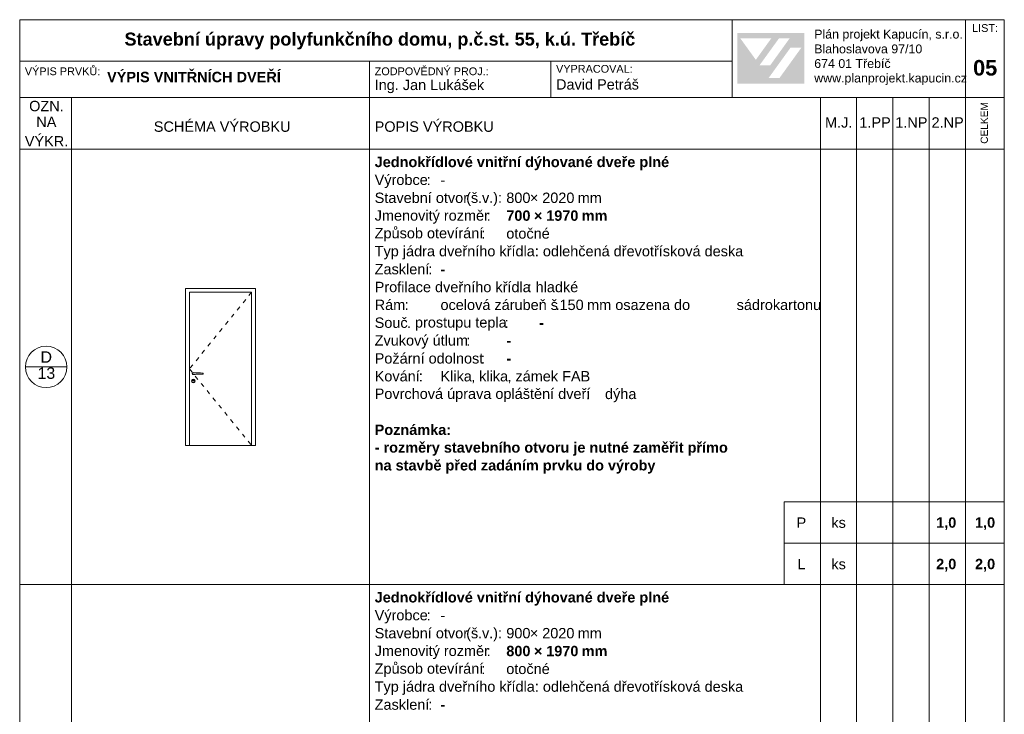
# Model space of a CAD drawing. Header units: millimetres. Extents: x 15381 to 191117, y -190522 to 367005.
# Tile 67 of 71: x 151117 to 170117, y 280902 to 294304. Entities that reach past the tile are written whole.
import ezdxf

# ---------------------------------------------------------------- set-up
doc = ezdxf.new("R2010")
doc.units = ezdxf.units.MM
doc.header["$MEASUREMENT"] = 0
doc.linetypes.add('Astupňová_čárkovaná', pattern=[180, 80, -100])
doc.styles.add('GENEROVANÝ_STYL_1', font='txt')
doc.styles.add('GENEROVANÝ_STYL_2', font='txt')

msp = doc.modelspace()

# ---------------------------------------------------------------- hatches: boundary and pattern name
at = {"linetype": 'Continuous', "lineweight": 13}
h = msp.add_hatch(color=7, dxfattribs=at)
h.paths.add_polyline_path([(164965.1, 293072.5), (166255.5, 293072.5), (166255.5, 294046), (164965.1, 294046)])
h.paths.add_polyline_path([(165024.4, 293943), (165619.5, 293942), (165322.2, 293530.8)], flags=0)
h.paths.add_polyline_path([(165394.9, 293426.1), (165768.7, 293943.6), (165974.3, 293943.6), (165600.4, 293425)], flags=0)
h.paths.add_polyline_path([(165781.2, 293182.3), (165571.6, 293182.3), (165994.1, 293767.9), (166203.6, 293767.9)], flags=0)

# ---------------------------------------------------------------- linework, layer by layer
at = {"color": 7, "linetype": 'Continuous', "lineweight": 20}
for p, q in [((170117.4, 294304.5), (151117.4, 294304.5)), ((151117.4, 294304.5), (151117.4, 266604.5)), ((164867.4, 292804.5), (164867.4, 294304.5)), ((169367.4, 294304.5), (169367.4, 292804.5)), ((170117.4, 266604.5), (170117.4, 294304.5)), ((164867.4, 293504.5), (151117.4, 293504.5)), ((157867.4, 293504.5), (157867.4, 292804.5)), ((161367.4, 293504.5), (161367.4, 292804.5)), ((170117.4, 292804.5), (151117.4, 292804.5)), ((152117.4, 292804.5), (152117.4, 291804.5)), ((157867.4, 292804.5), (157867.4, 291804.5)), ((166567.4, 292804.5), (166567.4, 291804.5)), ((167267.4, 292804.5), (167267.4, 291804.5)), ((167967.4, 292804.5), (167967.4, 291804.5)), ((168667.4, 292804.5), (168667.4, 291804.5)), ((169367.4, 292804.5), (169367.4, 291804.5)), ((167867.4, 291804.5), (151117.4, 291804.5)), ((152117.4, 291804.5), (152117.4, 283404.5)), ((157867.4, 291804.5), (157867.4, 266604.5)), ((166567.4, 291804.5), (166567.4, 266604.5)), ((167267.4, 291804.5), (167267.4, 266604.5)), ((170117.4, 291804.5), (167867.4, 291804.5)), ((167967.4, 291804.5), (167967.4, 266604.5)), ((168667.4, 291804.5), (168667.4, 266604.5)), ((169367.4, 291804.5), (169367.4, 266604.5)), ((155667.4, 289119.5), (154317.4, 289119.5)), ((154317.4, 289119.5), (154317.4, 286089.5)), ((155592.4, 289044.5), (154392.4, 289044.5)), ((154392.4, 289044.5), (154392.4, 286089.5)), ((155592.4, 286089.5), (155592.4, 289044.5)), ((155667.4, 286089.5), (155667.4, 289119.5)), ((152028, 287604.5), (151228, 287604.5)), ((154447.9, 287476.2), (154450.5, 287486)), ((154450.5, 287466.5), (154447.9, 287476.2)), ((154449.4, 287476.2), (154451.8, 287485.2)), ((154451.8, 287467.2), (154449.4, 287476.2)), ((154450.5, 287486), (154457.7, 287493.1)), ((154451.8, 287485.2), (154458.4, 287491.8)), ((154452.4, 287476.2), (154454.4, 287483.7)), ((154454.4, 287468.7), (154452.4, 287476.2)), ((154454.4, 287483.7), (154459.9, 287489.2)), ((154457.7, 287493.1), (154467.4, 287495.7)), ((154458.4, 287491.8), (154467.4, 287494.2)), ((154459.9, 287489.2), (154467.4, 287491.2)), ((154467.4, 287495.7), (154477.2, 287493.1)), ((154467.4, 287494.2), (154476.4, 287491.8)), ((154467.4, 287491.2), (154504.9, 287491.2)), ((154476.4, 287491.8), (154477, 287491.2)), ((154477.2, 287493.1), (154479, 287491.2)), ((154504.9, 287491.2), (154525, 287490.7)), ((154525, 287490.7), (154565.1, 287489.5)), ((154565.1, 287489.5), (154604.7, 287488.3)), ((154604.7, 287488.3), (154643.5, 287487.1)), ((154643.5, 287487.1), (154655.6, 287486.7)), ((154655.5, 287486.7), (154655.6, 287486.7)), ((154655.6, 287486.7), (154655.6, 287465.7)), ((154434.4, 287333.7), (154438.8, 287350.2)), ((154438.8, 287317.2), (154434.4, 287333.7)), ((154437.4, 287333.7), (154441.4, 287348.7)), ((154441.4, 287318.7), (154437.4, 287333.7)), ((154438.8, 287350.2), (154450.9, 287362.3)), ((154450.9, 287305.2), (154438.8, 287317.2)), ((154441.4, 287348.7), (154452.4, 287359.7)), ((154452.4, 287307.8), (154441.4, 287318.7)), ((154457.7, 287459.4), (154450.5, 287466.5)), ((154450.9, 287362.3), (154467.4, 287366.7)), ((154467.4, 287300.7), (154450.9, 287305.2)), ((154458.4, 287460.7), (154451.8, 287467.2)), ((154452.4, 287359.7), (154467.4, 287363.7)), ((154467.4, 287303.7), (154452.4, 287307.8)), ((154459.9, 287463.3), (154454.4, 287468.7)), ((154455.4, 287347.2), (154457, 287353.2)), ((154457, 287341.2), (154455.4, 287347.2)), ((154456.9, 287347.2), (154458.3, 287352.5)), ((154458.3, 287342), (154456.9, 287347.2)), ((154457, 287353.2), (154461.4, 287357.6)), ((154461.4, 287336.9), (154457, 287341.2)), ((154467.4, 287456.7), (154457.7, 287459.4)), ((154458.3, 287352.5), (154462.2, 287356.3)), ((154462.2, 287338.1), (154458.3, 287342)), ((154467.4, 287458.2), (154458.4, 287460.7)), ((154467.4, 287461.2), (154459.9, 287463.3)), ((154461.4, 287357.6), (154467.4, 287359.2)), ((154467.4, 287335.2), (154461.4, 287336.9)), ((154462.2, 287356.3), (154467.4, 287357.7)), ((154467.4, 287336.7), (154462.2, 287338.1)), ((154504.9, 287461.2), (154467.4, 287461.2)), ((154476.4, 287460.7), (154467.4, 287458.2)), ((154477.2, 287459.4), (154467.4, 287456.7)), ((154467.4, 287366.7), (154483.9, 287362.3)), ((154467.4, 287363.7), (154482.4, 287359.7)), ((154467.4, 287359.2), (154473.4, 287357.6)), ((154467.4, 287357.7), (154472.7, 287356.3)), ((154472.7, 287338.1), (154467.4, 287336.7)), ((154473.4, 287336.9), (154467.4, 287335.2)), ((154482.4, 287307.8), (154467.4, 287303.7)), ((154483.9, 287305.2), (154467.4, 287300.7)), ((154472.7, 287356.3), (154476.5, 287352.5)), ((154476.5, 287342), (154472.7, 287338.1)), ((154473.4, 287357.6), (154477.8, 287353.2)), ((154477.8, 287341.2), (154473.4, 287336.9)), ((154477, 287461.2), (154476.4, 287460.7)), ((154476.5, 287352.5), (154477.9, 287347.2)), ((154477.9, 287347.2), (154476.5, 287342)), ((154479, 287461.2), (154477.2, 287459.4)), ((154477.8, 287353.2), (154479.4, 287347.2)), ((154479.4, 287347.2), (154477.8, 287341.2)), ((154482.4, 287359.7), (154493.4, 287348.7)), ((154493.4, 287318.7), (154482.4, 287307.8)), ((154483.9, 287362.3), (154496, 287350.2)), ((154496, 287317.2), (154483.9, 287305.2)), ((154493.4, 287348.7), (154497.4, 287333.7)), ((154497.4, 287333.7), (154493.4, 287318.7)), ((154496, 287350.2), (154500.4, 287333.7)), ((154500.4, 287333.7), (154496, 287317.2)), ((154525, 287461.8), (154504.9, 287461.2)), ((154565.1, 287463), (154525, 287461.8)), ((154604.7, 287464.2), (154565.1, 287463)), ((154643.5, 287465.4), (154604.7, 287464.2)), ((154655.6, 287465.7), (154643.5, 287465.4)), ((154655.5, 287465.7), (154655.6, 287465.7)), ((154317.4, 286089.5), (155667.4, 286089.5)), ((165867.4, 285004.5), (165867.4, 283404.5)), ((170117.4, 285004.5), (165867.4, 285004.5)), ((170117.4, 284204.5), (165867.4, 284204.5)), ((170117.4, 283404.5), (151117.4, 283404.5)), ((152117.4, 283404.5), (152117.4, 275004.5))]:
    msp.add_line(p, q, dxfattribs=at)
at = {"color": 7, "linetype": 'Astupňová_čárkovaná', "lineweight": 20}
for p, q in [((155592.4, 289044.5), (154392.4, 287567)), ((154392.4, 287567), (155592.4, 286089.5))]:
    msp.add_line(p, q, dxfattribs=at)
at = {"color": 7, "linetype": 'Continuous', "lineweight": 20}
msp.add_circle((151628, 287604.5), 400, dxfattribs=at)

# ---------------------------------------------------------------- texts
at = {"color": 7, "linetype": 'Continuous', "lineweight": 20, "attachment_point": 7}
for s, insert, char_height, style in [('\\A1;{\\pql;\\fArial|b0|i0|c238|p38;LIST:}', (169495.5, 294066.5), 150, 'GENEROVANÝ_STYL_1'), ('\\A1;{\\pql;\\fArial|b1|i0|c238|p38;Stavební úpravy polyfunkčního domu, p.č.st. 55, k.ú. Třebíč}', (153139.9, 293730.1), 250, 'GENEROVANÝ_STYL_2'), ('\\A1;{\\pql;\\fArial|b0|i0|c238|p38;Plán projekt Kapucín, s.r.o.}', (166449.6, 293889.1), 171, 'GENEROVANÝ_STYL_1'), ('\\A1;{\\pql;\\fArial|b0|i0|c238|p38;Blahoslavova 97/10}', (166449.6, 293653.1), 171, 'GENEROVANÝ_STYL_1'), ('\\A1;{\\pql;\\fArial|b0|i0|c238|p38;674 01 Třebíč}', (166449.6, 293370.7), 171, 'GENEROVANÝ_STYL_1'), ('\\A1;{\\pql;\\fArial|b0|i0|c238|p38;VÝPIS PRVKŮ:}', (151216.5, 293231.8), 150, 'GENEROVANÝ_STYL_1'), ('\\A1;{\\pql;\\fArial|b1|i0|c238|p38;VÝPIS VNITŘNÍCH DVEŘÍ}', (152803.3, 293095.6), 200, 'GENEROVANÝ_STYL_2'), ('\\A1;{\\pql;\\fArial|b0|i0|c238|p38;ZODPOVĚDNÝ PROJ.:}', (157967.4, 293231.8), 150, 'GENEROVANÝ_STYL_1'), ('\\A1;{\\pql;\\fArial|b0|i0|c238|p38;VYPRACOVAL:}', (161467.4, 293279.2), 150, 'GENEROVANÝ_STYL_1'), ('\\A1;{\\pql;\\fArial|b1|i0|c238|p38;05}', (169514.7, 293222.4), 300, 'GENEROVANÝ_STYL_2'), ('\\A1;{\\pql;\\fArial|b0|i0|c238|p38;David Petráš}', (161467.4, 292953), 200, 'GENEROVANÝ_STYL_1'), ('\\A1;{\\pql;\\fArial|b0|i0|c238|p38;www.planprojekt.kapucin.cz}', (166449.6, 293041.9), 171, 'GENEROVANÝ_STYL_1'), ('\\A1;{\\pql;\\fArial|b0|i0|c238|p38;Ing. Jan Lukášek}', (157967.4, 292886.3), 200, 'GENEROVANÝ_STYL_1'), ('\\A1;{\\pql;\\fArial|b0|i0|c238|p38;OZN.}', (151299.7, 292535.8), 200, 'GENEROVANÝ_STYL_1'), ('\\A1;{\\pql;\\fArial|b0|i0|c238|p38;NA}', (151437.8, 292233.4), 200, 'GENEROVANÝ_STYL_1'), ('\\A1;{\\pql;\\fArial|b0|i0|c238|p38;M.J.}', (166657.7, 292218.4), 200, 'GENEROVANÝ_STYL_1'), ('\\A1;{\\pql;\\fArial|b0|i0|c238|p38;1.PP}', (167320.3, 292221.6), 200, 'GENEROVANÝ_STYL_1'), ('\\A1;{\\pql;\\fArial|b0|i0|c238|p38;1.NP}', (168012.9, 292221.6), 200, 'GENEROVANÝ_STYL_1'), ('\\A1;{\\pql;\\fArial|b0|i0|c238|p38;2.NP}', (168712.9, 292221.6), 200, 'GENEROVANÝ_STYL_1'), ('\\A1;{\\pql;\\fArial|b0|i0|c238|p38;SCHÉMA VÝROBKU}', (153705.1, 292138.5), 200, 'GENEROVANÝ_STYL_1'), ('\\A1;{\\pql;\\fArial|b0|i0|c238|p38;POPIS VÝROBKU}', (157967.4, 292138.5), 200, 'GENEROVANÝ_STYL_1'), ('\\A1;{\\pql;\\fArial|b0|i0|c238|p38;VÝKR.}', (151216.5, 291859), 200, 'GENEROVANÝ_STYL_1'), ('\\A1;{\\pql;\\fArial|b1|i0|c238|p38;Jednokřídlové vnitřní dýhované dveře plné}', (157967.4, 291399.6), 200, 'GENEROVANÝ_STYL_2'), ('\\A1;{\\pql;\\fArial|b0|i0|c238|p38;Výrobce}', (157967.4, 291055.4), 200, 'GENEROVANÝ_STYL_1'), ('\\A1;{\\pql;\\fArial|b0|i0|c238|p38;:}', (158971.3, 291113), 200, 'GENEROVANÝ_STYL_1'), ('\\A1;{\\pql;\\fArial|b0|i0|c238|p38;^I}', (159048.1, 291113), 200, 'GENEROVANÝ_STYL_1'), ('\\A1;{\\pql;\\fArial|b0|i0|c238|p38;-}', (159237.4, 291113), 200, 'GENEROVANÝ_STYL_1'), ('\\A1;{\\pql;\\fArial|b0|i0|c238|p38;^I}', (159328.8, 291113), 200, 'GENEROVANÝ_STYL_1'), ('\\A1;{\\pql;\\fArial|b0|i0|c238|p38;^I}', (159872.4, 291113), 200, 'GENEROVANÝ_STYL_1'), ('\\A1;{\\pql;\\fArial|b0|i0|c238|p38;Stavební otvor}', (157967.4, 290765.4), 200, 'GENEROVANÝ_STYL_1'), ('\\A1;{\\pql;\\fArial|b0|i0|c238|p38;(}', (159733.8, 290711), 200, 'GENEROVANÝ_STYL_1'), ('\\A1;{\\pql;\\fArial|b0|i0|c238|p38;š}', (159825.2, 290765.6), 200, 'GENEROVANÝ_STYL_1'), ('\\A1;{\\pql;\\fArial|b0|i0|c238|p38;v}', (160039.2, 290768.7), 200, 'GENEROVANÝ_STYL_1'), ('\\A1;{\\pql;\\fArial|b0|i0|c238|p38;.):}', (160176.3, 290711), 200, 'GENEROVANÝ_STYL_1'), ('\\A1;{\\pql;\\fArial|b0|i0|c238|p38;800}', (160507.4, 290765.4), 200, 'GENEROVANÝ_STYL_1'), ('\\A1;{\\pql;\\fArial|b0|i0|c238|p38;× }', (160962.7, 290768.7), 200, 'GENEROVANÝ_STYL_1'), ('\\A1;{\\pql;\\fArial|b0|i0|c238|p38;2020}', (161200.4, 290765.4), 200, 'GENEROVANÝ_STYL_1'), ('\\A1;{\\pql;\\fArial|b0|i0|c238|p38; mm}', (161807.5, 290768.7), 200, 'GENEROVANÝ_STYL_1'), ('\\A1;{\\pql;\\fArial|b0|i0|c238|p38;.}', (159962.4, 290768.7), 200, 'GENEROVANÝ_STYL_1'), ('\\A1;{\\pql;\\fArial|b1|i0|c238|p38; }', (160421.3, 290700.2), 200, 'GENEROVANÝ_STYL_2'), ('\\A1;{\\pql;\\fArial|b1|i0|c238|p38;^I}', (160498.1, 290768.7), 200, 'GENEROVANÝ_STYL_2'), ('\\A1;{\\pql;\\fArial|b0|i0|c238|p38;Jmenovitý rozměr}', (157967.4, 290366.8), 200, 'GENEROVANÝ_STYL_1'), ('\\A1;{\\pql;\\fArial|b0|i0|c238|p38;:}', (160128.8, 290424.4), 200, 'GENEROVANÝ_STYL_1'), ('\\A1;{\\pql;\\fArial|b1|i0|c238|p38;700}', (160507.4, 290421.1), 200, 'GENEROVANÝ_STYL_2'), ('\\A1;{\\pql;\\fArial|b1|i0|c238|p38; × }', (160962.7, 290424.4), 200, 'GENEROVANÝ_STYL_2'), ('\\A1;{\\pql;\\fArial|b1|i0|c238|p38;1970}', (161277.2, 290421), 200, 'GENEROVANÝ_STYL_2'), ('\\A1;{\\pql;\\fArial|b1|i0|c238|p38; mm}', (161884.3, 290424.4), 200, 'GENEROVANÝ_STYL_2'), ('\\A1;{\\pql;\\fArial|b0|i0|c238|p38;^I}', (160205.6, 290424.4), 200, 'GENEROVANÝ_STYL_1'), ('\\A1;{\\pql;\\fArial|b0|i0|c238|p38;Způsob otevírání}', (157967.4, 290025.7), 200, 'GENEROVANÝ_STYL_1'), ('\\A1;{\\pql;\\fArial|b0|i0|c238|p38;:}', (160022.7, 290080.1), 200, 'GENEROVANÝ_STYL_1'), ('\\A1;{\\pql;\\fArial|b0|i0|c238|p38;otočné}', (160507.4, 290077), 200, 'GENEROVANÝ_STYL_1'), ('\\A1;{\\pql;\\fArial|b0|i0|c238|p38;^I}', (160099.5, 290080.1), 200, 'GENEROVANÝ_STYL_1'), ('\\A1;{\\pql;\\fArial|b0|i0|c238|p38;Typ jádra dveřního křídla: odlehčená dřevotřísková deska}', (157967.4, 289678.2), 200, 'GENEROVANÝ_STYL_1'), ('\\A1;{\\pql;\\fArial|b0|i0|c238|p38;Zasklení}', (157967.4, 289388.3), 200, 'GENEROVANÝ_STYL_1'), ('\\A1;{\\pql;\\fArial|b0|i0|c238|p38;:}', (159002.4, 289391.5), 200, 'GENEROVANÝ_STYL_1'), ('\\A1;{\\pql;\\fArial|b1|i0|c238|p38;^I}', (159156, 289391.5), 200, 'GENEROVANÝ_STYL_2'), ('\\A1;{\\pql;\\fArial|b1|i0|c238|p38;-}', (159237.4, 289391.5), 200, 'GENEROVANÝ_STYL_2'), ('\\A1;{\\pql;\\fArial|b0|i0|c238|p38;Profilace dveřního křídla}', (157967.4, 289044), 200, 'GENEROVANÝ_STYL_1'), ('\\A1;{\\pql;\\fArial|b1|i0|c238|p38; }', (159079.2, 289322.9), 200, 'GENEROVANÝ_STYL_2'), ('\\A1;{\\pql;\\fArial|b0|i0|c238|p38;: }', (160918.7, 289047.2), 200, 'GENEROVANÝ_STYL_1'), ('\\A1;{\\pql;\\fArial|b0|i0|c238|p38;hladké}', (161072.3, 289044), 200, 'GENEROVANÝ_STYL_1'), ('\\A1;{\\pql;\\fArial|b0|i0|c238|p38;^I}', (161876.9, 289047.2), 200, 'GENEROVANÝ_STYL_1'), ('\\A1;{\\pql;\\fArial|b0|i0|c238|p38;Rám}', (157967.4, 288699.7), 200, 'GENEROVANÝ_STYL_1'), ('\\A1;{\\pql;\\fArial|b0|i0|c238|p38;: }', (158545.2, 288702.9), 200, 'GENEROVANÝ_STYL_1'), ('\\A1;{\\pql;\\fArial|b0|i0|c238|p38;ocelová zárubeň š}', (159237.4, 288699.7), 200, 'GENEROVANÝ_STYL_1'), ('\\A1;{\\pql;\\fArial|b0|i0|c238|p38;150}', (161534.1, 288699.6), 200, 'GENEROVANÝ_STYL_1'), ('\\A1;{\\pql;\\fArial|b0|i0|c238|p38; mm osazena do }', (161989.4, 288699.7), 200, 'GENEROVANÝ_STYL_1'), ('\\A1;{\\pql;\\fArial|b0|i0|c238|p38;sádrokartonu}', (164952.4, 288699.7), 200, 'GENEROVANÝ_STYL_1'), ('\\A1;{\\pql;\\fArial|b0|i0|c238|p38;^I}', (158698.8, 288702.9), 200, 'GENEROVANÝ_STYL_1'), ('\\A1;{\\pql;\\fArial|b0|i0|c238|p38;.}', (161457.3, 288702.9), 200, 'GENEROVANÝ_STYL_1'), ('\\A1;{\\pql;\\fArial|b0|i0|c238|p38;^I}', (164090.4, 288702.9), 200, 'GENEROVANÝ_STYL_1'), ('\\A1;{\\pql;\\fArial|b0|i0|c238|p38;^I}', (164317.4, 288702.9), 200, 'GENEROVANÝ_STYL_1'), ('\\A1;{\\pql;\\fArial|b0|i0|c238|p38;Souč}', (157967.4, 288355.3), 200, 'GENEROVANÝ_STYL_1'), ('\\A1;{\\pql;\\fArial|b0|i0|c238|p38;prostupu tepla}', (158744.5, 288304.1), 200, 'GENEROVANÝ_STYL_1'), ('\\A1;{\\pql;\\fArial|b0|i0|c238|p38;:}', (160478, 288358.6), 200, 'GENEROVANÝ_STYL_1'), ('\\A1;{\\pql;\\fArial|b1|i0|c238|p38;-}', (161142.4, 288358.6), 200, 'GENEROVANÝ_STYL_2'), ('\\A1;{\\pql;\\fArial|b0|i0|c238|p38;. }', (158590.9, 288358.6), 200, 'GENEROVANÝ_STYL_1'), ('\\A1;{\\pql;\\fArial|b1|i0|c238|p38; }', (160554.8, 288290), 200, 'GENEROVANÝ_STYL_2'), ('\\A1;{\\pql;\\fArial|b1|i0|c238|p38;^I}', (160631.6, 288358.6), 200, 'GENEROVANÝ_STYL_2'), ('\\A1;{\\pql;\\fArial|b0|i0|c238|p38;Zvukový útlum}', (157967.4, 287956.7), 200, 'GENEROVANÝ_STYL_1'), ('\\A1;{\\pql;\\fArial|b0|i0|c238|p38;:}', (159733.8, 288014.3), 200, 'GENEROVANÝ_STYL_1'), ('\\A1;{\\pql;\\fArial|b1|i0|c238|p38;-}', (160507.4, 288014.3), 200, 'GENEROVANÝ_STYL_2'), ('\\A1;{\\pql;\\fArial|b0|i0|c238|p38;D}', (151519.3, 287685.8), 220, 'GENEROVANÝ_STYL_1'), ('\\A1;{\\pql;\\fArial|b0|i0|c238|p38;Požární odolnost}', (157967.4, 287666.8), 200, 'GENEROVANÝ_STYL_1'), ('\\A1;{\\pql;\\fArial|b1|i0|c238|p38; }', (159810.6, 287945.7), 200, 'GENEROVANÝ_STYL_2'), ('\\A1;{\\pql;\\fArial|b1|i0|c238|p38;^I}', (159887.4, 288014.3), 200, 'GENEROVANÝ_STYL_2'), ('\\A1;{\\pql;\\fArial|b0|i0|c238|p38;:}', (160020.9, 287670), 200, 'GENEROVANÝ_STYL_1'), ('\\A1;{\\pql;\\fArial|b1|i0|c238|p38;^I}', (160174.5, 287670), 200, 'GENEROVANÝ_STYL_2'), ('\\A1;{\\pql;\\fArial|b1|i0|c238|p38;-}', (160507.4, 287670), 200, 'GENEROVANÝ_STYL_2'), ('\\A1;{\\pql;\\fArial|b0|i0|c238|p38;13}', (151461, 287371.4), 220, 'GENEROVANÝ_STYL_1'), ('\\A1;{\\pql;\\fArial|b0|i0|c238|p38;Kování}', (157967.4, 287322.5), 200, 'GENEROVANÝ_STYL_1'), ('\\A1;{\\pql;\\fArial|b0|i0|c238|p38;:}', (158819.5, 287325.7), 200, 'GENEROVANÝ_STYL_1'), ('\\A1;{\\pql;\\fArial|b0|i0|c238|p38;Klika}', (159237.4, 287322.5), 200, 'GENEROVANÝ_STYL_1'), ('\\A1;{\\pql;\\fArial|b0|i0|c238|p38;klika}', (159983.5, 287322.5), 200, 'GENEROVANÝ_STYL_1'), ('\\A1;{\\pql;\\fArial|b1|i0|c238|p38; }', (160097.7, 287601.4), 200, 'GENEROVANÝ_STYL_2'), ('\\A1;{\\pql;\\fArial|b0|i0|c238|p38;zámek FAB}', (160683.8, 287322.5), 200, 'GENEROVANÝ_STYL_1'), ('\\A1;{\\pql;\\fArial|b1|i0|c238|p38;^I}', (158973.1, 287325.7), 200, 'GENEROVANÝ_STYL_2'), ('\\A1;{\\pql;\\fArial|b0|i0|c238|p38;, }', (159829.9, 287286.9), 200, 'GENEROVANÝ_STYL_1'), ('\\A1;{\\pql;\\fArial|b0|i0|c238|p38;, }', (160530.2, 287286.9), 200, 'GENEROVANÝ_STYL_1'), ('\\A1;{\\pql;\\fArial|b0|i0|c238|p38;Povrchová úprava opláštění dveří}', (157967.4, 286926.9), 200, 'GENEROVANÝ_STYL_1'), ('\\A1;{\\pql;\\fArial|b1|i0|c238|p38; }', (158896.3, 287257.1), 200, 'GENEROVANÝ_STYL_2'), ('\\A1;{\\pql;\\fArial|b0|i0|c238|p38;:}', (162045.1, 286981.4), 200, 'GENEROVANÝ_STYL_1'), ('\\A1;{\\pql;\\fArial|b0|i0|c238|p38;dýha}', (162412.4, 286923.8), 200, 'GENEROVANÝ_STYL_1'), ('\\A1;{\\pql;\\fArial|b0|i0|c238|p38;^I}', (162121.9, 286981.4), 200, 'GENEROVANÝ_STYL_1'), ('\\A1;{\\pql;\\fArial|b1|i0|c238|p38;Poznámka:}', (157967.4, 286289.6), 200, 'GENEROVANÝ_STYL_2'), ('\\A1;{\\pql;\\fArial|b1|i0|c238|p38;- rozměry stavebního otvoru je nutné zaměřit přímo}', (157967.4, 285890.7), 200, 'GENEROVANÝ_STYL_2'), ('\\A1;{\\pql;\\fArial|b1|i0|c238|p38;na stavbě před zadáním prvku do výroby}', (157967.4, 285546.4), 200, 'GENEROVANÝ_STYL_2'), ('\\A1;{\\pql;\\fArial|b0|i0|c238|p38;P}', (166109, 284500.2), 200, 'GENEROVANÝ_STYL_1'), ('\\A1;{\\pql;\\fArial|b0|i0|c238|p38;ks}', (166780.3, 284497.1), 200, 'GENEROVANÝ_STYL_1'), ('\\A1;{\\pql;\\fArial|b1|i0|c238|p38;1,0}', (168802.2, 284456.9), 200, 'GENEROVANÝ_STYL_2'), ('\\A1;{\\pql;\\fArial|b1|i0|c238|p38;1,0}', (169552.2, 284456.9), 200, 'GENEROVANÝ_STYL_2'), ('\\A1;{\\pql;\\fArial|b0|i0|c238|p38;L}', (166124.6, 283700.2), 200, 'GENEROVANÝ_STYL_1'), ('\\A1;{\\pql;\\fArial|b0|i0|c238|p38;ks}', (166780.3, 283697.1), 200, 'GENEROVANÝ_STYL_1'), ('\\A1;{\\pql;\\fArial|b1|i0|c238|p38;2,0}', (168802.2, 283656.9), 200, 'GENEROVANÝ_STYL_2'), ('\\A1;{\\pql;\\fArial|b1|i0|c238|p38;2,0}', (169552.2, 283656.9), 200, 'GENEROVANÝ_STYL_2'), ('\\A1;{\\pql;\\fArial|b1|i0|c238|p38;Jednokřídlové vnitřní dýhované dveře plné}', (157967.4, 282999.6), 200, 'GENEROVANÝ_STYL_2'), ('\\A1;{\\pql;\\fArial|b0|i0|c238|p38;Výrobce}', (157967.4, 282655.2), 200, 'GENEROVANÝ_STYL_1'), ('\\A1;{\\pql;\\fArial|b0|i0|c238|p38;:}', (158971.3, 282712.8), 200, 'GENEROVANÝ_STYL_1'), ('\\A1;{\\pql;\\fArial|b0|i0|c238|p38;-}', (159237.4, 282712.8), 200, 'GENEROVANÝ_STYL_1'), ('\\A1;{\\pql;\\fArial|b0|i0|c238|p38;Stavební otvor}', (157967.4, 282364.9), 200, 'GENEROVANÝ_STYL_1'), ('\\A1;{\\pql;\\fArial|b0|i0|c238|p38;^I}', (159048.1, 282712.8), 200, 'GENEROVANÝ_STYL_1'), ('\\A1;{\\pql;\\fArial|b0|i0|c238|p38;^I}', (159328.8, 282712.8), 200, 'GENEROVANÝ_STYL_1'), ('\\A1;{\\pql;\\fArial|b0|i0|c238|p38;(}', (159733.8, 282310.5), 200, 'GENEROVANÝ_STYL_1'), ('\\A1;{\\pql;\\fArial|b0|i0|c238|p38;š}', (159825.2, 282365.1), 200, 'GENEROVANÝ_STYL_1'), ('\\A1;{\\pql;\\fArial|b0|i0|c238|p38;^I}', (159872.4, 282712.8), 200, 'GENEROVANÝ_STYL_1'), ('\\A1;{\\pql;\\fArial|b0|i0|c238|p38;.):}', (160176.3, 282310.5), 200, 'GENEROVANÝ_STYL_1'), ('\\A1;{\\pql;\\fArial|b0|i0|c238|p38;900}', (160507.4, 282364.9), 200, 'GENEROVANÝ_STYL_1'), ('\\A1;{\\pql;\\fArial|b0|i0|c238|p38;× }', (160962.7, 282368.2), 200, 'GENEROVANÝ_STYL_1'), ('\\A1;{\\pql;\\fArial|b0|i0|c238|p38;2020}', (161200.4, 282364.9), 200, 'GENEROVANÝ_STYL_1'), ('\\A1;{\\pql;\\fArial|b0|i0|c238|p38;.}', (159962.4, 282368.2), 200, 'GENEROVANÝ_STYL_1'), ('\\A1;{\\pql;\\fArial|b0|i0|c238|p38;v}', (160039.2, 282368.2), 200, 'GENEROVANÝ_STYL_1'), ('\\A1;{\\pql;\\fArial|b1|i0|c238|p38;^I}', (160498.1, 282368.2), 200, 'GENEROVANÝ_STYL_2'), ('\\A1;{\\pql;\\fArial|b0|i0|c238|p38; mm}', (161807.5, 282368.2), 200, 'GENEROVANÝ_STYL_1'), ('\\A1;{\\pql;\\fArial|b0|i0|c238|p38;Jmenovitý rozměr}', (157967.4, 281966.1), 200, 'GENEROVANÝ_STYL_1'), ('\\A1;{\\pql;\\fArial|b0|i0|c238|p38;:}', (160128.8, 282023.7), 200, 'GENEROVANÝ_STYL_1'), ('\\A1;{\\pql;\\fArial|b1|i0|c238|p38; }', (160421.3, 282299.6), 200, 'GENEROVANÝ_STYL_2'), ('\\A1;{\\pql;\\fArial|b1|i0|c238|p38;800}', (160507.4, 282020.2), 200, 'GENEROVANÝ_STYL_2'), ('\\A1;{\\pql;\\fArial|b1|i0|c238|p38; × }', (160962.7, 282023.7), 200, 'GENEROVANÝ_STYL_2'), ('\\A1;{\\pql;\\fArial|b1|i0|c238|p38;1970}', (161277.2, 282020.2), 200, 'GENEROVANÝ_STYL_2'), ('\\A1;{\\pql;\\fArial|b1|i0|c238|p38; mm}', (161884.3, 282023.7), 200, 'GENEROVANÝ_STYL_2'), ('\\A1;{\\pql;\\fArial|b0|i0|c238|p38;^I}', (160205.6, 282023.7), 200, 'GENEROVANÝ_STYL_1'), ('\\A1;{\\pql;\\fArial|b0|i0|c238|p38;Způsob otevírání}', (157967.4, 281624.6), 200, 'GENEROVANÝ_STYL_1'), ('\\A1;{\\pql;\\fArial|b0|i0|c238|p38;:}', (160022.7, 281679.1), 200, 'GENEROVANÝ_STYL_1'), ('\\A1;{\\pql;\\fArial|b0|i0|c238|p38;otočné}', (160507.4, 281675.9), 200, 'GENEROVANÝ_STYL_1'), ('\\A1;{\\pql;\\fArial|b0|i0|c238|p38;^I}', (160099.5, 281679.1), 200, 'GENEROVANÝ_STYL_1'), ('\\A1;{\\pql;\\fArial|b0|i0|c238|p38;Typ jádra dveřního křídla: odlehčená dřevotřísková deska}', (157967.4, 281276.9), 200, 'GENEROVANÝ_STYL_1'), ('\\A1;{\\pql;\\fArial|b0|i0|c238|p38;Zasklení}', (157967.4, 280986.8), 200, 'GENEROVANÝ_STYL_1'), ('\\A1;{\\pql;\\fArial|b0|i0|c238|p38;:}', (159002.4, 280990), 200, 'GENEROVANÝ_STYL_1'), ('\\A1;{\\pql;\\fArial|b1|i0|c238|p38;-}', (159237.4, 280990), 200, 'GENEROVANÝ_STYL_2'), ('\\A1;{\\pql;\\fArial|b1|i0|c238|p38; }', (159079.2, 280921.4), 200, 'GENEROVANÝ_STYL_2'), ('\\A1;{\\pql;\\fArial|b1|i0|c238|p38;^I}', (159156, 280990), 200, 'GENEROVANÝ_STYL_2')]:
    msp.add_mtext(s, dxfattribs=dict(at, insert=insert, char_height=char_height, style=style))
at = {"color": 7, "linetype": 'Continuous', "lineweight": 20, "insert": (169802.7, 291910.2), "char_height": 140, "attachment_point": 7, "rotation": 90, "style": 'GENEROVANÝ_STYL_1'}
msp.add_mtext('\\A1;{\\pql;\\fArial|b0|i0|c238|p38;CELKEM}', dxfattribs=at)

doc.saveas('drawing.dxf')
